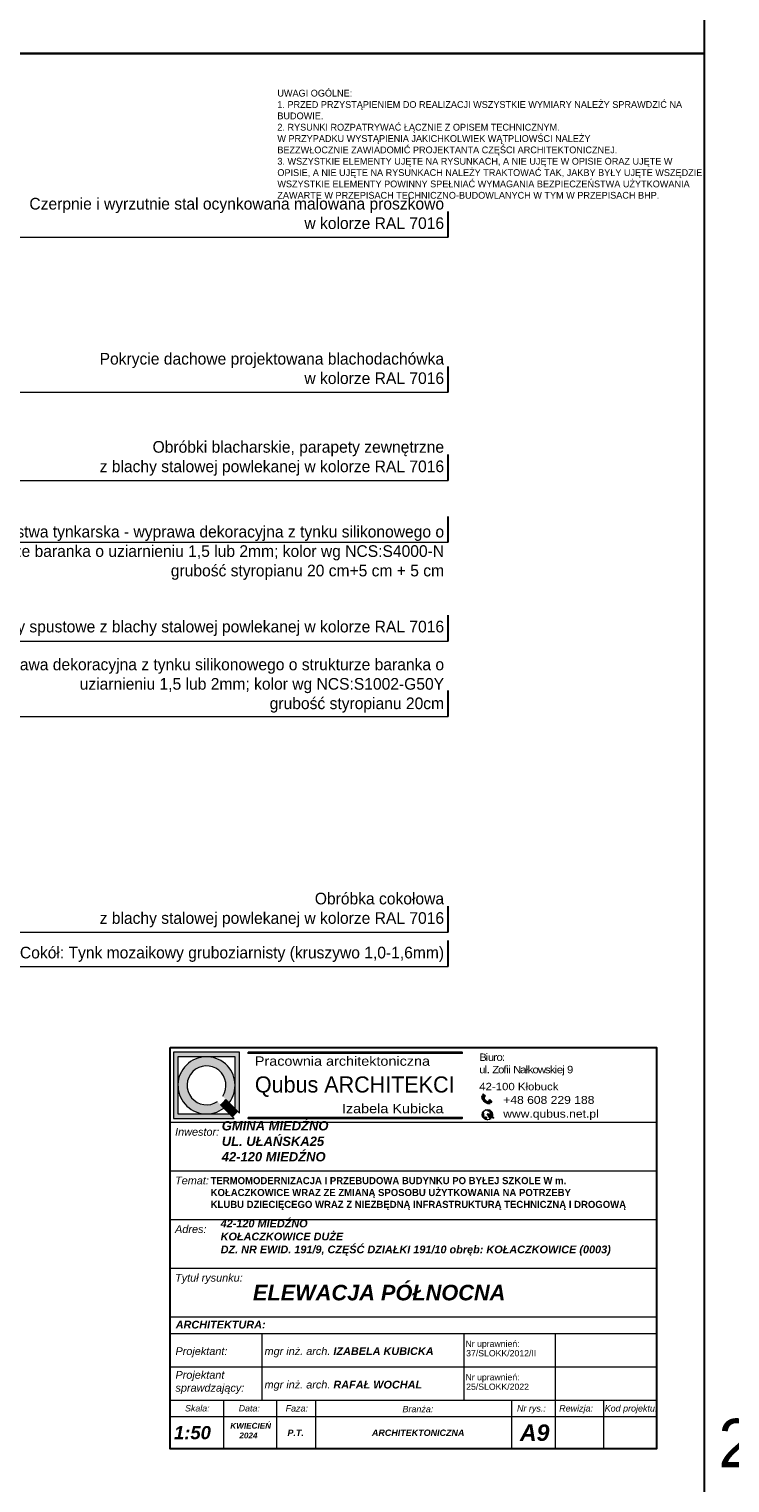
# Model space of a CAD drawing. Header units: millimetres. Extents: x -587 to 358276, y -26688 to 221215.
# Tile 33 of 256: x 2918 to 3639, y 8774 to 10269. Entities that reach past the tile are written whole.
import ezdxf
from ezdxf.enums import TextEntityAlignment as Align

# ---------------------------------------------------------------- set-up
doc = ezdxf.new("R2010")
doc.units = ezdxf.units.MM
doc.header["$MEASUREMENT"] = 0
doc.linetypes.add('ArchiTECH.PC Solid Line Type', pattern=[0])
doc.layers.add('a3', color=3, linetype='Continuous', lineweight=30, plot=False)
doc.layers.add('wymiarowanie', color=176, linetype='Continuous', lineweight=9)
doc.styles.add('ArchiTECHStyle1', font='arial.ttf', dxfattribs={"height": 0.16})
doc.styles.add('Roman', font='SIMPLEX')

msp = doc.modelspace()

# ---------------------------------------------------------------- hatches: boundary and pattern name
for points in [[(3143.4, 9216.43), (3143.4, 9215.4), (3363.71, 9215.4), (3363.71, 9216.43)], [(3143.4, 9149.4), (3143.4, 9148.37), (3363.71, 9148.37), (3363.71, 9149.4)]]:
    msp.add_hatch(color=256).paths.add_polyline_path(points)
at = {"layer": 'wymiarowanie'}
h = msp.add_hatch(color=7, dxfattribs=at)
h.paths.add_polyline_path([(3066.72, 9216.43), (3134.78, 9216.43), (3134.78, 9153.85), (3132.72, 9155.91), (3130.11, 9158.52), (3130.11, 9182.4), (3130.11, 9211.76), (3100.75, 9211.76), (3071.39, 9211.76), (3071.39, 9182.4), (3071.39, 9153.04), (3100.75, 9153.04), (3124.64, 9153.04), (3127.25, 9150.43), (3129.31, 9148.37), (3066.72, 9148.37)])
h.paths.add_polyline_path([(3071.39, 9182.4, -0.4142136), (3100.75, 9211.76, -0.4142136), (3130.11, 9182.4, -0.1647641), (3124.07, 9164.56), (3120.73, 9167.9), (3117.38, 9171.25, 10.2455423), (3111.9, 9165.78), (3115.26, 9162.43), (3118.59, 9159.09, -0.1647641), (3100.75, 9153.04, -0.4142136)])
for color, points in [(1, [(3115.26, 9162.43, 0.0788738), (3120.73, 9167.9), (3124.07, 9164.56), (3130.11, 9158.52), (3132.72, 9155.91, -0.046709), (3127.25, 9150.43), (3124.64, 9153.04), (3118.59, 9159.09)]), (7, [(3394.69, 9152.47), (3395.48, 9152.41), (3394.69, 9151.96, 0.0122344), (3394.7, 9152.21, 0.0123937)]), (7, [(3392.63, 9148.04, 0.0114248), (3392.82, 9148.19), (3392.83, 9147.77)])]:
    msp.add_hatch(color=color, dxfattribs=at).paths.add_polyline_path(points)
h = msp.add_hatch(color=7, dxfattribs=at)
h.paths.add_polyline_path([(3387.45, 9167.07), (3386.42, 9168, -0.2257017), (3386.15, 9169.55), (3383.7, 9171.76, 0.1923995), (3384.25, 9168.1, 0.0725634), (3386.2, 9165.69)])
h.paths.add_polyline_path([(3384.31, 9172.45), (3386.6, 9170.39), (3387.61, 9171.51), (3385.32, 9173.56)])
h = msp.add_hatch(color=7, dxfattribs=at)
h.paths.add_polyline_path([(3387.45, 9167.07), (3388.48, 9166.14, 0.2257017), (3390.05, 9166.04), (3392.5, 9163.83, -0.1923995), (3388.81, 9163.99, -0.0725634), (3386.2, 9165.69)])
h.paths.add_polyline_path([(3393.12, 9164.51), (3390.84, 9166.57), (3391.84, 9167.69), (3394.13, 9165.63)])
h = msp.add_hatch(color=7, dxfattribs=at)
h.paths.add_polyline_path([(3389.12, 9152.97), (3394.23, 9150.04, -0.0172131), (3394.07, 9149.72), (3393.56, 9150.01, 0.008189), (3393.55, 9150.02, 0.5397497), (3392.8, 9149.62), (3392.82, 9148.19, -0.0114248), (3392.63, 9148.04)])
h.paths.add_polyline_path([(3389.12, 9152.97), (3394.69, 9152.47, -0.0123937), (3394.7, 9152.21, -0.0122344), (3394.69, 9151.96), (3393.87, 9151.48, 0.5397497), (3393.9, 9150.64, 0.008189), (3393.92, 9150.64), (3394.37, 9150.38, -0.0173245), (3394.23, 9150.04)])
h.paths.add_polyline_path([(3385.14, 9155.22, 0.4200987), (3385.4, 9153.97, -0.5369957), (3385.62, 9153.27, 0.2016291), (3385.4, 9151.96, 0.1070222), (3385.98, 9151.13, 0), (3385.98, 9151.13, -0.4365565), (3385.98, 9150.7, 0.1470815), (3385.47, 9150.27, 0.2070349), (3385.41, 9149.63, -0.421728), (3385.2, 9149.13, -0.3199581)])
h.paths.add_polyline_path([(3386.13, 9148.14, 0.4961021), (3387, 9148.66, -0.1925824), (3387.23, 9149.8, -0.3611399), (3387.96, 9149.78, 0.3674112), (3388.79, 9149.66, -1.0208574), (3389.05, 9149.51, -0.1185898), (3388.46, 9148.83, 0.3247332), (3388.4, 9148.02, 0.305926), (3389.9, 9146.98, -0.195201)])
h.paths.add_polyline_path([(3387.91, 9157.24, -0.2349861), (3392.52, 9156.47, 0.5278165), (3391.88, 9155.62, 0.1272686), (3391.08, 9155.95, -0.1207092), (3389.25, 9156.61, 0.0977798)])
h.paths.add_polyline_path([(3392.2, 9154.04, 0.3379247), (3392.5, 9154.69, 0.2733122), (3394.4, 9153.97, -0.0235046), (3394.54, 9153.49, -0.1267146)])
h.paths.add_polyline_path([(3394.23, 9150.04, 0.0173245), (3394.37, 9150.38), (3396.05, 9149.42), (3395.87, 9149.1)])
h.paths.add_polyline_path([(3394.23, 9150.04), (3395.87, 9149.1), (3395.69, 9148.79), (3394.07, 9149.72, 0.0172131)])

# ---------------------------------------------------------------- linework, layer by layer
at = {"color": 7}
for p, q in [((3127.25, 9150.43), (3129.31, 9148.37)), ((3132.72, 9155.91), (3134.78, 9153.85))]:
    msp.add_line(p, q, dxfattribs=at)
for points in [[(3143.4, 9216.43), (3143.4, 9215.4), (3363.71, 9215.4), (3363.71, 9216.43)], [(3143.4, 9149.4), (3143.4, 9148.37), (3363.71, 9148.37), (3363.71, 9149.4)]]:
    msp.add_lwpolyline(points, close=True)
at = {"layer": 'a3'}
for points in [[(1512.56, 11728.5), (1512.56, 10243.5), (3612.56, 10243.5), (3612.56, 11728.5), (1512.56, 11728.5)], [(1512.56, 10243.5), (1512.56, 8758.5), (3612.56, 8758.5), (3612.56, 10243.5), (1512.56, 10243.5)]]:
    msp.add_lwpolyline(points, dxfattribs=at)
at = {"layer": 'wymiarowanie', "lineweight": 30}
for p, q in [((3349.22, 10054.38), (3349.22, 10081.07)), ((3349.22, 9894.99), (3349.22, 9921.69)), ((3349.22, 9804.34), (3349.22, 9831.03)), ((3349.22, 9740.77), (3349.22, 9767.47)), ((3349.22, 9639.09), (3349.22, 9665.78)), ((3349.22, 9561.69), (3349.22, 9588.39)), ((3349.22, 9339.9), (3349.22, 9366.6)), ((3349.22, 9304.69), (3349.22, 9331.38))]:
    msp.add_line(p, q, dxfattribs=at)
at = {"layer": 'wymiarowanie'}
for p, q in [((1909.53, 10054.38), (3349.22, 10054.38)), ((2338.12, 9894.99), (3349.22, 9894.99)), ((2831.31, 9804.34), (3349.22, 9804.34)), ((2776.75, 9740.77), (3349.22, 9740.77)), ((2666.63, 9639.09), (3349.22, 9639.09)), ((2554.94, 9561.69), (3349.22, 9561.69)), ((2523.61, 9339.9), (3349.22, 9339.9)), ((2582.78, 9304.69), (3349.22, 9304.69))]:
    msp.add_line(p, q, dxfattribs=at)
at = {"layer": 'wymiarowanie', "color": 0, "linetype": 'ArchiTECH.PC Solid Line Type', "lineweight": 9}
for p, q in [((3063.46, 8944.52), (3063.46, 9194.52)), ((3063.46, 9144.52), (3563.46, 9144.52)), ((3063.46, 9094.52), (3563.46, 9094.52)), ((3063.46, 9044.52), (3563.46, 9044.52)), ((3063.46, 8994.52), (3563.46, 8994.52)), ((3063.46, 8877.32), (3063.46, 8944.52)), ((3063.46, 8944.52), (3563.46, 8944.52)), ((3063.46, 8927.32), (3563.46, 8927.32)), ((3157.44, 8927.32), (3157.44, 8858.5)), ((3365.41, 8927.32), (3365.41, 8858.5)), ((3459.08, 8927.32), (3459.08, 8858.5)), ((3063.46, 8892.91), (3563.46, 8892.91)), ((3063.46, 8858.5), (3563.46, 8858.5)), ((3063.46, 8858.5), (3563.46, 8858.5)), ((3063.46, 8858.5), (3563.46, 8858.5)), ((3063.46, 8858.5), (3563.46, 8858.5)), ((3063.46, 8858.5), (3563.46, 8858.5)), ((3118.15, 8858.5), (3118.15, 8808.5)), ((3172.84, 8858.5), (3172.84, 8808.5)), ((3212.65, 8858.5), (3212.65, 8808.5)), ((3414.26, 8858.5), (3414.26, 8808.5)), ((3459.08, 8858.5), (3459.08, 8808.5)), ((3508.77, 8858.5), (3508.77, 8808.5)), ((3063.46, 8841.84), (3563.46, 8841.84))]:
    msp.add_line(p, q, dxfattribs=at)
at = {"layer": 'wymiarowanie', "color": 1}
for p, q in [((3132.72, 9155.91), (3120.73, 9167.9)), ((3127.25, 9150.43), (3115.26, 9162.43))]:
    msp.add_line(p, q, dxfattribs=at)
at = {"layer": 'wymiarowanie', "color": 7}
for p, q in [((3383.7, 9171.76), (3386.15, 9169.55)), ((3385.32, 9173.56), (3384.31, 9172.45)), ((3384.31, 9172.45), (3386.6, 9170.39)), ((3385.32, 9173.56), (3387.61, 9171.51)), ((3386.42, 9168), (3390.82, 9164.03)), ((3386.6, 9170.39), (3387.61, 9171.51)), ((3392.5, 9163.83), (3390.05, 9166.04)), ((3390.84, 9166.57), (3391.84, 9167.69)), ((3393.12, 9164.51), (3390.84, 9166.57)), ((3394.13, 9165.63), (3391.84, 9167.69)), ((3394.13, 9165.63), (3393.12, 9164.51)), ((3395.48, 9152.41), (3389.12, 9152.97)), ((3389.12, 9152.97), (3395.87, 9149.1)), ((3392.83, 9147.77), (3389.12, 9152.97)), ((3392.8, 9149.62), (3392.83, 9147.77)), ((3393.55, 9150.02), (3395.69, 9148.79)), ((3393.87, 9151.48), (3395.48, 9152.41)), ((3393.9, 9150.64), (3396.05, 9149.42)), ((3395.87, 9149.1), (3395.69, 9148.79)), ((3395.87, 9149.1), (3396.05, 9149.42))]:
    msp.add_line(p, q, dxfattribs=at)
at = {"layer": 'wymiarowanie', "color": 0, "lineweight": 30}
msp.add_lwpolyline([(3063.46, 9221.13), (3563.46, 9221.13), (3563.46, 8808.5), (3063.46, 8808.5)], close=True, dxfattribs=at)
at = {"layer": 'wymiarowanie', "color": 7}
for points in [[(3134.78, 9153.85), (3134.78, 9216.43), (3066.72, 9216.43), (3066.72, 9148.37), (3129.31, 9148.37)], [(3130.11, 9158.52), (3130.11, 9211.76), (3071.39, 9211.76), (3071.39, 9153.04), (3124.64, 9153.04)]]:
    msp.add_lwpolyline(points, dxfattribs=at)
at = {"layer": 'wymiarowanie', "color": 7, "lineweight": 13}
msp.add_circle((3389.45, 9152.21), 5.25, dxfattribs=at)
at = {"layer": 'wymiarowanie', "color": 7}
for centre, radius, start, end in [((3100.75, 9182.4), 29.36, 322.57509, 307.42491), ((3100.75, 9182.4), 20.02, 326.14921, 303.85079), ((3388.55, 9170.61), 4.98, 166.67958, 210.24197), ((3393.5, 9173.6), 10.76, 210.73037, 227.33158), ((3387.92, 9169.06), 1.84, 164.3158, 215.19037), ((3393.31, 9173.77), 10.76, 228.6417, 245.24291), ((3389.37, 9167.75), 1.84, 240.78291, 291.65748), ((3390.86, 9168.53), 4.98, 245.7313, 289.2937), ((3100.75, 9182.4), 41.52, 309.65143, 320.34857), ((3385.88, 9154.72), 0.895, 145.81653, 236.96537), ((3385.06, 9149.48), 0.379, 291.2453, 22.71136), ((3387.07, 9152.35), 1.71, 147.73007, 193.32869), ((3386.18, 9149.87), 0.809, 150.948, 197.73589), ((3385.28, 9153.54), 0.443, 321.3211, 74.26354), ((3387.61, 9152.88), 2.39, 202.61984, 227.05452), ((3386.45, 9149.63), 1.16, 113.52157, 146.9902), ((3385.78, 9150.91), 0.293, 313.10426, 47.44022), ((3388.55, 9148.95), 1.57, 147.18676, 190.78958), ((3387.58, 9149.35), 0.575, 48.68881, 128.11552), ((3386.98, 9153.53), 3.82, 53.63525, 75.97372), ((3388.45, 9150.21), 0.646, 221.07993, 301.77551), ((3387.34, 9150.41), 1.93, 305.31298, 332.36541), ((3388.92, 9149.59), 0.15, 330.54591, 152.91124), ((3391.51, 9160.02), 4.1, 236.50654, 264.03785), ((3390.84, 9154.25), 1.72, 14.92604, 81.86713), ((3392.49, 9155.82), 0.649, 87.29907, 197.66327), ((3391.93, 9154.56), 0.589, 297.9169, 12.60242), ((3394.44, 9158.31), 4.82, 242.38997, 271.27687), ((3394.06, 9155.94), 2, 218.55426, 279.6995), ((3393.3, 9149.58), 0.503, 59.2997, 174.60822), ((3394.16, 9151.08), 0.503, 125.86793, 241.17645), ((3386.37, 9148.73), 0.638, 247.55357, 353.09799), ((3388.99, 9148.39), 0.69, 140.11365, 212.07498), ((3389.93, 9148.61), 1.63, 201.19555, 269.23648)]:
    msp.add_arc(centre, radius, start, end, dxfattribs=at)
at = {"layer": 'wymiarowanie', "color": 1}
msp.add_arc((3100.75, 9182.4), 24.69, 305.9804, 324.0196, dxfattribs=at)

# ---------------------------------------------------------------- texts
at = {"color": 7, "insert": (3173.57, 10156.15), "char_height": 7.3248, "width": 465.5268, "attachment_point": 4}
msp.add_mtext('{\\fCentury Gothic|b0|i1|c238|p34;\\P\\pxsm1,ql;\\fCentury Gothic|b0|i0|c238|p34;\\H0.955652x;\\C256;UWAGI OGÓLNE:\\P1. PRZED PRZYSTĄPIENIEM DO REALIZACJI WSZYSTKIE WYMIARY NALEŻY SPRAWDZIĆ NA\\PBUDOWIE.\\P2. \\C7;RYSUNKI ROZPATRYWAĆ ŁĄCZNIE Z OPISEM TECHNICZNYM.\\P\\ps*1,q*;W PRZYPADKU WYSTĄPIENIA JAKICHKOLWIEK WĄTPLIOWŚCI NALEŻY \\PBEZZWŁOCZNIE ZAWIADOMIĆ PROJEKTANTA CZĘŚCI ARCHITEKTONICZNEJ.\\P\\psm1,ql;\\C256;3. WSZYSTKIE ELEMENTY UJĘTE NA RYSUNKACH, A NIE UJĘTE W OPISIE ORAZ UJĘTE W\\POPISIE, A NIE UJĘTE NA RYSUNKACH NALEŻY TRAKTOWAĆ TAK, JAKBY BYŁY UJĘTE WSZĘDZIE.\\PWSZYSTKIE ELEMENTY POWINNY SPEŁNIAĆ WYMAGANIA BEZPIECZEŃSTWA UŻYTKOWANIA\\PZAWARTE W PRZEPISACH TECHNICZNO-BUDOWLANYCH W TYM W PRZEPISACH BHP.}', dxfattribs=at)
at = {"attachment_point": 1}
for s, insert, char_height, width in [('{\\fCentury Gothic|b0|i0|c238|p34;\\W1.15;Pracownia architektoniczna}', (3150.43, 9212.14), 9.6206, 217.3406), ('{\\fCentury Gothic|b0|i0|c238|p34;\\W1.15;\\T0.8;Biuro:\\Pul. Zofii Nałkowskiej 9}', (3381.11, 9215.14), 7.6196, 296.6769), ('{\\fCentury Gothic|b0|i0|c238|p34;\\W1.15;42-100 Kłobuck}', (3381.11, 9184.97), 7.6196, 296.6769), ('{\\fCentury Gothic|b0|i0|c238|p34;\\W1.15;Izabela Kubicka}', (3239.96, 9163.34), 9.6206, 217.3406), ('{\\fCentury Gothic|b0|i0|c238|p34;\\W1.15;+48 608 229 188}', (3405.79, 9171.42), 8.0883, 314.9282), ('{\\fCentury Gothic|b0|i0|c238|p34;\\W1.15;www.qubus.net.pl}', (3405.79, 9157.24), 8.0883, 314.9282)]:
    msp.add_mtext(s, dxfattribs=dict(at, insert=insert, char_height=char_height, width=width))
at = {"insert": (3100.24, 9088.08), "char_height": 7.33333, "width": 491.9512, "attachment_point": 1, "style": 'Roman'}
msp.add_mtext('\\pxi0,l0.642783,sm1,ql,t9.628161;{\\fCentury Gothic|b1|i0|c238|p34;TERMOMODERNIZACJA I PRZEBUDOWA BUDYNKU PO BYŁEJ SZKOLE W m. \\PKOŁACZKOWICE WRAZ ZE ZMIANĄ SPOSOBU UŻYTKOWANIA NA POTRZEBY \\PKLUBU DZIECIĘCEGO WRAZ Z NIEZBĘDNĄ INFRASTRUKTURĄ TECHNICZNĄ I DROGOWĄ}', dxfattribs=at)
at = {"layer": 'a3', "insert": (3626.94, 8839.52), "char_height": 50, "width": 481.3, "attachment_point": 1}
msp.add_mtext('{\\fCentury Gothic|b0|i0|c238|p0;297x530}', dxfattribs=at)
at = {"layer": 'wymiarowanie', "color": 0, "style": 'ArchiTECHStyle1'}
for s, p in [('Nr uprawnień:', (3366.96, 8911.55)), ('37/SLOKK/2012/II', (3367.65, 8901.79)), ('Nr uprawnień:', (3366.96, 8877.15)), ('25/SLOKK/2022', (3367.65, 8867.39))]:
    msp.add_text(s, height=6.4, dxfattribs=at).set_placement(p, align=Align.BOTTOM_LEFT)
at = {"layer": 'wymiarowanie', "char_height": 12, "width": 621.5287, "attachment_point": 1}
for s, insert in [('\\pxqr;{\\fCentury Gothic|b0|i0|c238|p34;Czerpnie i wyrzutnie stal ocynkowana malowana proszkowo\\Pw kolorze RAL 7016}', (2723.44, 10094.93)), ('\\pxqr;{\\fCentury Gothic|b0|i0|c238|p34;Pokrycie dachowe projektowana blachodachówka\\Pw kolorze RAL 7016}', (2723.44, 9935.54)), ('\\pxqr;{\\fCentury Gothic|b0|i0|c238|p34;Obróbki blacharskie, parapety zewnętrzne\\P z blachy stalowej powlekanej w kolorze RAL 7016}', (2723.44, 9844.89)), ('\\pxqr;{\\fCentury Gothic|b0|i0|c238|p34;Gzyms okapowy: warstwa tynkarska - wyprawa dekoracyjna z tynku silikonowego o strukturze baranka o uziarnieniu 1,5 lub 2mm; kolor wg NCS:S4000-N\\Pgrubość styropianu 20 cm+5 cm + 5 cm\\P }', (2723.44, 9757.75)), ('\\pxqr;{\\fCentury Gothic|b0|i0|c238|p34;Rynny i rury spustowe z blachy stalowej powlekanej w kolorze RAL 7016}', (2723.44, 9660.14)), ('\\pxqr;{\\fCentury Gothic|b0|i0|c238|p34;Warstwa tynkarska - wyprawa dekoracyjna z tynku silikonowego o strukturze baranka o uziarnieniu 1,5 lub 2mm; kolor wg NCS:S1002-G50Y\\Pgrubość styropianu 20cm\\P }', (2723.44, 9621.22)), ('\\pxqr;{\\fCentury Gothic|b0|i0|c238|p34;Obróbka cokołowa\\P z blachy stalowej powlekanej w kolorze RAL 7016}', (2723.44, 9380.45)), ('\\pxqr;{\\fCentury Gothic|b0|i0|c238|p34;Cokół: Tynk mozaikowy gruboziarnisty (kruszywo 1,0-1,6mm)\\P }', (2723.44, 9324.91))]:
    msp.add_mtext(s, dxfattribs=dict(at, insert=insert))
at = {"layer": 'wymiarowanie', "color": 7, "insert": (3150.47, 9191.56), "char_height": 16.5424, "width": 250.7895, "attachment_point": 1}
msp.add_mtext('{\\fCentury Gothic|b0|i0|c238|p34;Qubus ARCHITEKCI}', dxfattribs=at)
at = {"layer": 'wymiarowanie', "color": 0, "ltscale": 0.45, "attachment_point": 1}
for s, insert, char_height, width in [('{\\fArial CE|b0|i1|c238|p34;Inwestor:}', (3068.41, 9138.55), 7.9972, 507.9365), ('{\\fArial CE|b0|i1|c238|p34;Temat:}', (3068.41, 9088.55), 7.9972, 507.9365), ('{\\fArial CE|b0|i1|c238|p34;Adres:}', (3068.41, 9038.55), 7.9972, 507.9365), ('{\\fArial CE|b0|i1|c238|p34;Tytuł rysunku:}', (3068.41, 8988.55), 7.9972, 507.9365), ('{\\fArial|b1|i1|c238|p34;ELEWACJA PÓŁNOCNA}', (3148.45, 8977.29), 16, 507.9365), ('{\\fArial|b1|i1|c238|p34;ARCHITEKTURA:}', (3069.04, 8940.38), 7.9972, 507.9365), ('{\\fArial CE|b0|i1|c238|p34;Projektant:}', (3068.81, 8913.07), 7.9972, 507.9365), ('{\\fArial CE|b0|i1|c238|p34;mgr inż. arch. \\fArial CE|b1|i1|c238|p34;IZABELA KUBICKA}', (3160.41, 8913.07), 7.9972, 507.9365), ('{\\fArial CE|b0|i1|c238|p34;Projektant\\Psprawdzający:}', (3068.81, 8888.68), 7.9972, 507.9365), ('{\\fArial CE|b0|i1|c238|p34;mgr inż. arch. \\fArial CE|b1|i1|c238|p34;RAFAŁ WOCHAL}', (3160.41, 8878.66), 7.9972, 507.9365), ('{\\fArial CE|b0|i1|c238|p34;Skala:}', (3078.68, 8853.56), 6.5, 507.9365), ('{\\fArial CE|b0|i1|c238|p34;Data:}', (3133.84, 8853.56), 6.5, 507.9365), ('{\\fArial CE|b0|i1|c238|p34;Faza:}', (3182.06, 8853.56), 6.5862, 507.9365), ('{\\fArial CE|b0|i1|c238|p34;Branża:}', (3302.18, 8852.75), 6.5862, 507.9365), ('{\\fArial CE|b0|i1|c238|p34;Nr rys.:}', (3419.93, 8853.56), 6.5862, 507.9365), ('{\\fArial CE|b0|i1|c238|p34;Rewizja:}', (3463.3, 8853.56), 6.5862, 507.9365), ('{\\fArial CE|b0|i1|c238|p34;Kod projektu:}', (3510.08, 8853.56), 6.5862, 507.9365), ('\\pxt16.667;{\\fArial|b1|i1|c238|p34;     KWIECIEŃ\\P         2024}', (3113.55, 8835.34), 6, 507.9365), ('{\\fArial|b1|i1|c238|p34;1:50}', (3067.35, 8832.05), 13.545, 406.3492), ('{\\fArial CE|b1|i1|c238|p34;P.T.}', (3183.99, 8828.47), 6.5862, 507.9365), ('{\\fArial CE|b1|i1|c238|p34;ARCHITEKTONICZNA}', (3270.82, 8828.47), 6.5862, 507.9365), ('{\\fArial|b1|i1|c238|p34;A9}', (3423, 8833.7), 16.9312, 507.9365)]:
    msp.add_mtext(s, dxfattribs=dict(at, insert=insert, char_height=char_height, width=width))
at = {"layer": 'wymiarowanie', "color": 1, "ltscale": 0.45, "attachment_point": 1}
for s, insert, char_height, width in [('{\\fArial|b1|i1|c238|p34;\\C7;GMINA MIEDŹNO\\PUL. UŁAŃSKA25\\P42-120 MIEDŹNO}', (3116.4, 9145.58), 9.551, 542.8998), ('{\\fArial|b1|i1|c238|p34;\\C7;42-120 MIEDŹNO\\PKOŁACZKOWICE DUŻE\\P\\A1;DZ. NR EWID. 191/9, CZĘŚĆ DZIAŁKI 191/10\\A1; obręb: KOŁACZKOWICE (0003)}', (3115.25, 9044.31), 8, 433.6091)]:
    msp.add_mtext(s, dxfattribs=dict(at, insert=insert, char_height=char_height, width=width))

doc.saveas('drawing.dxf')
